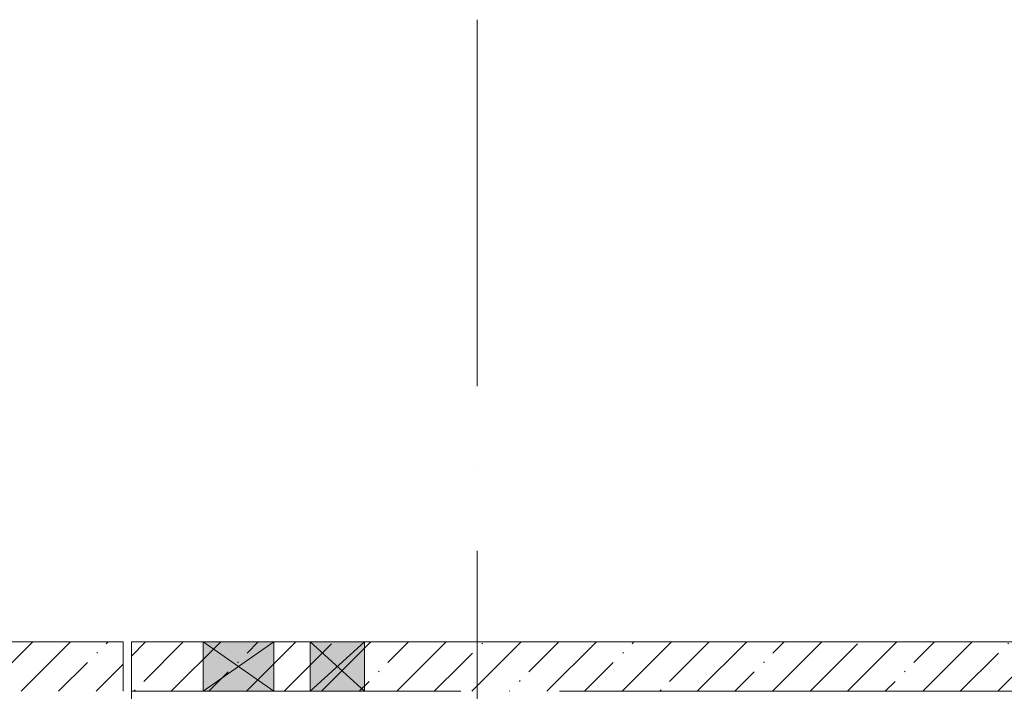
# Model space of a CAD drawing. Header units: millimetres. Extents: x -32229 to 192519, y -13689 to 125138.
# Tile 193 of 256: x 22057 to 28035, y 121060 to 125138. Entities that reach past the tile are written whole.
import ezdxf

# ---------------------------------------------------------------- set-up
doc = ezdxf.new("R2010")
doc.units = ezdxf.units.MM
doc.linetypes.add('ADSK_Линия сетки', pattern=[5000, 4000, -500, 0, -500])
for name, color, linetype, lineweight in [('A-FLOR-____-OTLN', 7, 'Continuous', 18), ('A-GLAZ-____-MCUT', 7, 'Continuous', 9), ('A-GLAZ-____-OTLN', 7, 'Continuous', 18), ('A-WALL-____-MCUT', 7, 'Continuous', 40), ('A-WALL-____-PATT', 7, 'Continuous', 40), ('S-GRID-____-OTLN', 7, 'Continuous', 9)]:
    doc.layers.add(name, color=color, linetype=linetype, lineweight=lineweight)
pattern_1 = [(45, (0, 0), (-228.0985, 228.0985), []), (45, (228.1, 0), (-228.0985, 228.0985), [403.225, -80.645, 6.706, -73.939])]

# ---------------------------------------------------------------- blocks, each defined once
blk = doc.blocks.new('АР_Отверстие прямоугольное - ВК-5555213--01 ЭЛ')
at = {"layer": 'A-GLAZ-____-OTLN', "lineweight": 13, "true_color": 0xf0f0f0}
blk.add_hatch(color=7, dxfattribs=at).paths.add_polyline_path([(290, 150), (-40, 150), (-40, -150), (290, -150)])
at = {"layer": 'A-GLAZ-____-MCUT', "color": 253, "lineweight": 13, "true_color": 0xaaaaaa}
for p, q in [((-40, 150), (-40, -150)), ((290, 150), (290, -150))]:
    blk.add_line(p, q, dxfattribs=at)
at = {"layer": 'A-GLAZ-____-OTLN', "color": 253, "lineweight": 5, "true_color": 0xaaaaaa}
for p, q in [((290, 150), (-40, -150)), ((-40, 150), (290, -150))]:
    blk.add_line(p, q, dxfattribs=at)
at = {"layer": 'A-GLAZ-____-OTLN', "color": 253, "lineweight": 13, "true_color": 0xaaaaaa}
for p, q in [((290, 150), (-40, 150)), ((-40, 150), (-40, -150)), ((290, -150), (290, 150)), ((-40, -150), (290, -150))]:
    blk.add_line(p, q, dxfattribs=at)
blk = doc.blocks.new('АР_Отверстие прямоугольное - ВК-5554162--01 ЭЛ')
at = {"layer": 'A-GLAZ-____-OTLN', "lineweight": 13, "true_color": 0xf0f0f0}
blk.add_hatch(color=7, dxfattribs=at).paths.add_polyline_path([(-90, 150), (-90, -150), (340, -150), (340, 150)])
at = {"layer": 'A-GLAZ-____-MCUT', "color": 253, "lineweight": 13, "true_color": 0xaaaaaa}
for p, q in [((-90, 150), (-90, -150)), ((340, 150), (340, -150))]:
    blk.add_line(p, q, dxfattribs=at)
at = {"layer": 'A-GLAZ-____-OTLN', "color": 253, "lineweight": 5, "true_color": 0xaaaaaa}
for p, q in [((340, 150), (-90, -150)), ((-90, 150), (340, -150))]:
    blk.add_line(p, q, dxfattribs=at)
at = {"layer": 'A-GLAZ-____-OTLN', "color": 253, "lineweight": 13, "true_color": 0xaaaaaa}
for p, q in [((340, 150), (-90, 150)), ((-90, 150), (-90, -150)), ((340, -150), (340, 150)), ((-90, -150), (340, -150))]:
    blk.add_line(p, q, dxfattribs=at)
blk = doc.blocks.new('Наметкина 10_РД_АР_П_отсоединено_rvt-1--01 ЭЛ')
at = {"layer": 'A-WALL-____-PATT', "lineweight": 5, "true_color": 0xaaaaaa}
h = blk.add_hatch(dxfattribs=at)
h.set_pattern_fill('FP_1', color=253, style=0, pattern_type=2)
h.set_pattern_definition(pattern_1)
h.paths.add_polyline_path([(22685.3, 121060), (22685.3, 121360), (19235.3, 121360), (19235.3, 121060), (20655.3, 121060)])
h = blk.add_hatch(dxfattribs=at)
h.set_pattern_fill('FP_1', color=253, style=0, pattern_type=2)
h.set_pattern_definition(pattern_1)
h.paths.add_polyline_path([(22735.3, 121060), (24735.3, 121060), (24735.3, 121360), (22735.3, 121360)])
h = blk.add_hatch(dxfattribs=at)
h.set_pattern_fill('FP_1', color=253, style=0, pattern_type=2)
h.set_pattern_definition(pattern_1)
h.paths.add_polyline_path([(43535.3, 121060), (43535.3, 121360), (24735.3, 121360), (24735.3, 121060), (37585.3, 121060)])
at = {"layer": 'A-FLOR-____-OTLN', "color": 253, "lineweight": 13, "true_color": 0xaaaaaa}
blk.add_line((22735.3, 121060), (22735.3, 119960), dxfattribs=at)
at = {"layer": 'A-WALL-____-MCUT', "color": 253, "lineweight": 13, "true_color": 0xaaaaaa}
for p, q in [((22685.3, 121360), (20655.3, 121360)), ((22685.3, 121060), (22685.3, 121360)), ((23170.3, 121360), (22735.3, 121360)), ((22735.3, 121360), (22735.3, 121060)), ((23600.3, 121360), (23170.3, 121360)), ((23820.3, 121360), (23600.3, 121360)), ((24150.3, 121360), (23820.3, 121360)), ((24735.3, 121360), (24150.3, 121360)), ((43535.3, 121360), (24735.3, 121360)), ((22735.3, 121060), (23170.3, 121060)), ((23170.3, 121060), (23600.3, 121060)), ((23600.3, 121060), (23820.3, 121060)), ((23820.3, 121060), (24150.3, 121060)), ((24150.3, 121060), (24735.3, 121060)), ((25335.3, 121060), (30685.3, 121060))]:
    blk.add_line(p, q, dxfattribs=at)
at = {"layer": 'A-GLAZ-____-OTLN', "color": 253, "lineweight": 13, "true_color": 0xaaaaaa, "rotation": 180}
for name, p in [('АР_Отверстие прямоугольное - ВК-5554162--01 ЭЛ', (23510.3, 121210)), ('АР_Отверстие прямоугольное - ВК-5555213--01 ЭЛ', (24110.3, 121210))]:
    blk.add_blockref(name, p, dxfattribs=at)

msp = doc.modelspace()

# ---------------------------------------------------------------- linework, layer by layer
at = {"layer": 'S-GRID-____-OTLN', "color": 253, "linetype": 'ADSK_Линия сетки', "true_color": 0xaaaaaa}
msp.add_line((24835.3, -12088.9), (24835.3, 125138.4), dxfattribs=at)

# ---------------------------------------------------------------- block references
at = {"lineweight": 5}
msp.add_blockref('Наметкина 10_РД_АР_П_отсоединено_rvt-1--01 ЭЛ', (0, 0), dxfattribs=at)

doc.saveas('drawing.dxf')
